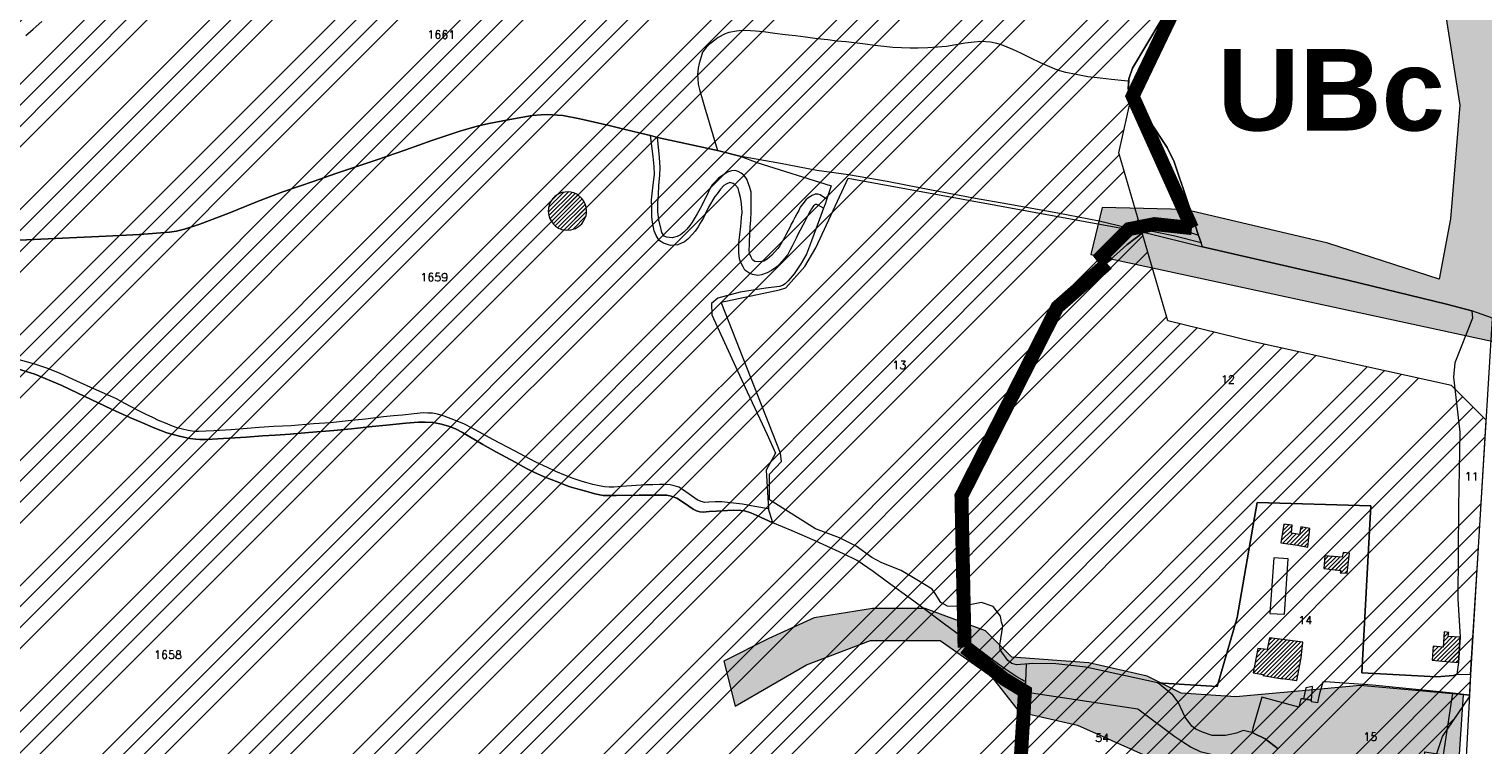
# Model space of a CAD drawing. Header units: metres. Extents: x 578835 to 593571, y 248557 to 255108.
# Tile 82 of 251: x 582667 to 583292, y 250577 to 250885. Entities that reach past the tile are written whole.
import ezdxf

# ---------------------------------------------------------------- set-up
doc = ezdxf.new("R2010")
doc.units = ezdxf.units.M
doc.linetypes.add('CACHEX2', pattern=[0.75, 0.5, -0.25])
doc.linetypes.add('SOLID_LINE', pattern=[0])
for name, color, linetype, lineweight in [('Cad-BATIMENT_BATI_LEGER13', 7, 'SOLID_LINE', 0), ('Cad-BATIMENT_BATI_PRIVE12', 7, 'SOLID_LINE', 0), ('Cad-BATIMENT_BATI_PRIVE12_HACH', 7, 'SOLID_LINE', 0), ('Cad-HYDROGRAPHI_COURS_D_EAU28', 5, 'SOLID_LINE', 0), ('Cad-PARCELLAIRE_PARCELLE1', 250, 'SOLID_LINE', 0), ('Cad-RESEAU_ROUT_LIMITE_DE_VOIE_P23', 8, 'SOLID_LINE', 0), ('Cad-TOPONYMIE_NUMERO_DE_PARCELL182', 250, 'SOLID_LINE', 0), ('PLU', 7, 'CACHEX2', 5), ('PPRI global - contour', 152, 'Continuous', 5), ('PPRI global - hachures', 152, 'Continuous', 5), ('PPRIF - contour', 10, 'Continuous', 9)]:
    doc.layers.add(name, color=color, linetype=linetype, lineweight=lineweight)
doc.layers.add('PLU nom', color=7, linetype='Continuous')
doc.styles.get("Standard").update_dxf_attribs({"font": 'arialbd_0.ttf', "height": 50})
doc.styles.add('TEXTSTYLE_45_11', font='txt.shx', dxfattribs={"oblique": 50})

msp = doc.modelspace()

# ---------------------------------------------------------------- hatches: boundary and pattern name
at = {"layer": 'Cad-BATIMENT_BATI_PRIVE12_HACH', "ltscale": 0.4}
h = msp.add_hatch(dxfattribs=at)
h.set_pattern_fill('ANSI31', color=256, scale=0.4, style=0)
h.paths.add_polyline_path([(582892.74, 250800.86), (582893.63, 250800.04), (582894.94, 250799.16), (582896.38, 250798.61), (582898.38, 250798.32), (582900.28, 250798.37), (582902.21, 250798.97), (582903.53, 250799.87), (582904.93, 250800.99), (582905.73, 250802.17), (582906.31, 250803.22), (582906.78, 250804.49), (582907.01, 250805.73), (582906.98, 250807.07), (582906.88, 250808.18), (582906.44, 250809.59), (582905.85, 250810.76), (582905.01, 250811.92), (582903.05, 250813.54), (582901.59, 250814.31), (582900.24, 250814.64), (582899.08, 250814.77), (582897.76, 250814.66), (582896.31, 250814.43), (582894.72, 250813.73), (582893.39, 250812.73), (582892.48, 250811.88), (582891.52, 250810.46), (582890.98, 250809.08), (582890.59, 250807.71), (582890.55, 250806.25), (582890.76, 250804.71), (582891.12, 250803.4), (582892, 250801.8)])
h = msp.add_hatch(dxfattribs=at)
h.set_pattern_fill('ANSI31', color=256, scale=0.4, style=0)
h.paths.add_polyline_path([(583216.94, 250662.02), (583217.91, 250670.02), (583213.99, 250670.7), (583213.36, 250667.41), (583209.91, 250668.12), (583210.29, 250671.5), (583206.63, 250671.98), (583205.4, 250663.85), (583212.5, 250662.88)])
h = msp.add_hatch(dxfattribs=at)
h.set_pattern_fill('ANSI31', color=256, scale=0.4, style=0)
h.paths.add_polyline_path([(583233.87, 250650.84), (583234.88, 250659.51), (583232.13, 250659.73), (583231.81, 250657.69), (583224.25, 250658.29), (583223.88, 250652.9), (583231.12, 250652.06), (583230.87, 250651.04)])
h = msp.add_hatch(dxfattribs=at)
h.set_pattern_fill('ANSI31', color=256, scale=0.4, style=0)
h.paths.add_polyline_path([(583214.13, 250614.53), (583214.9, 250621.17), (583200.48, 250623.09), (583199.58, 250618.11), (583195.5, 250618.55), (583193.49, 250608.02), (583197.76, 250607.37), (583197.62, 250606.91), (583206.15, 250605.5), (583206.14, 250605.61), (583212.32, 250604.68)])
h = msp.add_hatch(dxfattribs=at)
h.set_pattern_fill('ANSI31', color=256, scale=0.4, style=0)
h.paths.add_polyline_path([(583281.75, 250612.47), (583282.41, 250623.35), (583277.35, 250623.7), (583277.62, 250625.4), (583275.54, 250625.67), (583275.1, 250619.05), (583270.86, 250619.48), (583270.44, 250613.54), (583274.69, 250613.11)])
at = {"layer": 'PPRI global - hachures', "ltscale": 0.4}
h = msp.add_hatch(dxfattribs=at)
h.set_pattern_fill('ANSI36', color=256, scale=2, style=0)
h.paths.add_polyline_path([(584066.5, 250379.34), (584062.37, 250383.47), (584043.41, 250459.25), (584013.35, 250450.76), (584002.24, 250450.11), (583982.63, 250452.72), (583973.49, 250455.99), (583889.77, 250518.96), (583895.65, 250528.1), (583977.99, 250662.67), (584030.07, 250749.63), (583918.43, 250756.91), (583664.41, 250783.59), (583631.24, 250786.83), (583615.06, 250787.64), (583601.17, 250794.44), (583587.42, 250827.6), (583576.9, 250872.88), (583563.15, 250910.89), (583546.16, 250944.04), (583514.61, 250983.67), (583475.78, 251010.35), (583442.61, 251028.95), (583396.5, 251041.08), (583343.91, 251049.17), (583296.18, 251058.06), (583275.96, 251065.34), (583264.63, 251086.36), (583250.88, 251100.92), (583230.66, 251114.67), (583189.4, 251126.8), (583119.68, 251147.06), (583061.43, 251160.81), (583024.22, 251164.04), (582980.53, 251148.68), (582993.48, 251125.23), (583025.83, 251140.59), (583054.15, 251143.02), (583098.64, 251130.08), (583144.75, 251115.52), (583186.01, 251101.78), (583219.99, 251088.03), (583236.17, 251071.86), (583255.58, 251033.04), (583254.78, 251000.7), (583238.6, 250995.04), (583207.85, 250995.04), (583194.1, 251002.31), (583172.26, 251010.4), (583159.32, 250999.89), (583144.75, 250992.61), (583123.72, 250996.65), (583093.79, 251001.51), (583044.44, 251004.74), (583042.82, 250977.25), (583071.95, 250975.63), (583123.72, 250970.78), (583189.25, 250968.35), (583234.55, 250957.84), (583253.97, 250940.05), (583273.38, 250908.51), (583282.28, 250851.91), (583278.25, 250803.12), (583273.39, 250777.24), (583225.66, 250792.61), (583164.18, 250807.16), (583128.59, 250807.97), (583123.73, 250787.76), (583296.04, 250750.56), (583317.08, 251031.97), (583369.66, 251022.26), (583418.2, 250998.81), (583457.03, 250968.08), (583486.96, 250930.89), (583515.28, 250879.13), (583529.84, 250833.04), (583533.88, 250790.18), (583534.69, 250771.58), (583553.3, 250763.5), (583563.01, 250755.41), (583580, 250744.9), (583594.56, 250731.15), (583590.51, 250708.51), (583580.81, 250697.19), (583567.05, 250697.19), (583552.49, 250698.8), (583535.5, 250697.19), (583522.56, 250693.95), (583503.14, 250708.51), (583479.68, 250718.21), (583448.13, 250723.87), (583373.71, 250731.15), (583318.7, 250734.39), (583315.46, 250703.66), (583444.9, 250694.76), (583478.87, 250680.21), (583494.24, 250668.89), (583512.04, 250632.5), (583510.42, 250582.36), (583496.67, 250561.34), (583468.36, 250541.12), (583419.01, 250518.48), (583354.29, 250508.77), (583304.13, 250508.77), (583282.29, 250518.48), (583279.06, 250526.56), (583283.91, 250598.53), (583239.42, 250602.58), (583222.43, 250600.96), (583186.02, 250597.72), (583162.56, 250599.34), (583148, 250606.62), (583122.92, 250612.28), (583089.76, 250614.71), (583078.43, 250626.03), (583052.54, 250635.73), (583029.89, 250635.73), (583004.81, 250631.69), (582985.4, 250622.79), (582965.98, 250613.09), (582970.84, 250593.68), (583001.58, 250611.47), (583029.08, 250621.98), (583059.01, 250621.98), (583080.86, 250606.62), (583092.99, 250591.26), (583118.07, 250585.59), (583148.81, 250571.85), (583177.12, 250554.06), (583200.59, 250528.99), (583205.44, 250507.16), (583205.44, 250486.13), (583186.83, 250479.66), (583124.54, 250464.3), (583104.02, 250461.44), (583074.89, 250436.37), (583062.76, 250421.01), (583040.92, 250417.77), (583013.41, 250429.9), (582993.19, 250437.99), (582977.01, 250433.14), (582972.96, 250422.62), (582979.43, 250412.11), (583003.7, 250411.3), (583028.78, 250404.83), (583040.92, 250397.56), (583014.22, 250380.57), (582989.14, 250366.83), (582968.11, 250354.7), (582985.91, 250337.72), (583050.62, 250379.77), (583073.28, 250387.85), (583089.45, 250391.9), (583109.68, 250404.03), (583129.9, 250417.77), (583157.41, 250425.05), (583265.81, 250428.28), (583273.09, 250428.28), (583273.9, 250446.07), (583295.97, 250457.39), (583334.8, 250467.1), (583366.35, 250470.33), (583405.99, 250467.9), (583424.6, 250456.58), (583444.01, 250438.79), (583471.52, 250417.77), (583514.39, 250491.35), (583542.71, 250566.56), (583607.54, 250728.61), (583618.87, 250755.3), (583637.47, 250748.02), (583563.05, 250565.27), (583533.11, 250493.3), (583488.62, 250414.05), (583469.92, 250375), (583458.6, 250360.44), (583447.3, 250277.69), (583433.55, 250118.39), (583433.55, 250075.53), (583435.17, 250061.79), (583444.07, 250055.32), (583538.72, 249966.37), (583593.05, 249930.65), (583636.74, 249921.76), (583657.12, 249921.76), (583640.51, 249900.52), (583605.37, 249856.24), (583563.9, 249771.01), (583539.46, 249724.43), (583484.46, 249610.66), (583466.89, 249549.58), (583445.44, 249517.44), (583408.01, 249447.95), (583372.11, 249391.45), (583402.75, 249358.91), (583418.65, 249347.07), (583436.19, 249369.28), (583463.87, 249406.75), (583478.59, 249436.8), (583476.61, 249477.12), (583481.36, 249487.31), (583491.71, 249499.16), (583485.47, 249528.1), (583479.2, 249549.72), (583486.09, 249593.97), (583536.27, 249697.24), (583571.65, 249771.24), (583609.81, 249820.41), (583635.17, 249860.02), (583657.05, 249884.96), (583692.43, 249959.02), (583716.61, 250005.58), (583724.42, 250017.76), (583733.57, 250029.46), (583758.23, 250060.88), (583783.36, 250088.01), (583819.02, 250122.79), (583886.38, 250174.14), (583941.78, 250217.37), (583983.26, 250248.04), (584014.32, 250265.65), (584046.48, 250272.12), (584071.07, 250273.21)])
at = {"layer": 'PPRIF - contour', "lineweight": 15}
h = msp.add_hatch(dxfattribs=at)
h.set_pattern_fill('ANSI34', color=30, scale=2, style=0)
h.paths.add_polyline_path([(583168.56, 249236.59), (583178.02, 249273.37), (583184.15, 249314.36), (583186.86, 249348.54), (583183.82, 249412.65), (583188.31, 249497.75), (583209.56, 249638.59), (583209.57, 249654.16), (583202.87, 249764.69), (583181.22, 249772.54), (583212.18, 249841.81), (583235.33, 249974.64), (583193.51, 249985.09), (583186.04, 250045.54), (583188.28, 250067.18), (583195.8, 250078.07), (583245.78, 250078.37), (583251.01, 250132.85), (583194.25, 250138.82), (583209.94, 250168.32), (583209.19, 250188.47), (583208.21, 250203.8), (583217.43, 250267.61), (583213.64, 250277.41), (583256.98, 250284.74), (583262.34, 250350.34), (583266.18, 250436.39), (583274.5, 250436.7), (583214.43, 250499.33), (583184.56, 250537.39), (583218.91, 250547.09), (583241.07, 250552.07), (583269.68, 250547.09), (583271.18, 250569.48), (583274.91, 250580.67), (583286.48, 250597.77), (583293.66, 250716.62), (583278.73, 250731.44), (583193.67, 250750.25), (583156.78, 250759.28), (583135.71, 250831.5), (583141.39, 250856.49), (583145.69, 250864.01), (583161.1, 250891.6), (583169.34, 250905.21), (583172.57, 250920.26), (583171.49, 250936.38), (583169.31, 250950.6), (583181.85, 251003.26), (583206.95, 251084.03), (583216.62, 251114.12), (583232.39, 251161.77), (583245.29, 251209.41), (583234.54, 251210.94), (583234.1, 251288.09), (583244.66, 251288.39), (583237.9, 251328.73), (583229.54, 251356.01), (583200.13, 251357.42), (583190.46, 251371.39), (583189.74, 251379.63), (583190.1, 251406.14), (583244.22, 251415.82), (583256.04, 251419.04), (583270.74, 251430.86), (583295.47, 251440.89), (583325.21, 251451.64), (583340.94, 251464.43), (583366, 251457.91), (583398.59, 251444.88), (583422.15, 251436.37), (583417.63, 251462.92), (583418.14, 251495.99), (583409.11, 251546.1), (583400.09, 251585.18), (583359.99, 251579.17), (583344.95, 251609.23), (583333.92, 251624.76), (583325.9, 251633.28), (583319.39, 251648.31), (583296.33, 251649.31), (583292.32, 251666.85), (583282.01, 251764.42), (583240.65, 251790.03), (583212.78, 251805.76), (583221.32, 251831.82), (583251.44, 251830.48), (583273.02, 251828.23), (583262.67, 251903.93), (583199.69, 251895.44), (583192.95, 251945.32), (583256.33, 251954.31), (583243.74, 252050.47), (583214.52, 252068.27), (583208.68, 252073.66), (583201.93, 252137.92), (583178.11, 252135.22), (583183.95, 252176.12), (583226.69, 252181.65), (583216.8, 252253.1), (583210.96, 252307.92), (583193.36, 252422.33), (583178.97, 252519.84), (583167.73, 252607.66), (583178.52, 252614.4), (583188.29, 252625.39), (583184.93, 252642.05), (583192.13, 252639.75), (583210.89, 252641.9), (583205.05, 252676.95), (583200.1, 252708.47), (583205.05, 252708.02), (583194.96, 252797.38), (583191.02, 252799.28), (583173.51, 252800.6), (583168.08, 252797.59), (583165.67, 252793.82), (583165.69, 252787.69), (583073.05, 252815.41), (583065.66, 252814.13), (583065.94, 252812.7), (583046.85, 252808.33), (583047.04, 252816.04), (582997.15, 252812.42), (582995.86, 252782.45), (582980.16, 252787.72), (582949.89, 252804.92), (582947.27, 252800.69), (582935.19, 252777.61), (582924.38, 252768.8), (582917.32, 252760.63), (582910.91, 252748.5), (582903.76, 252736.42), (582880, 252724.86), (582817.58, 252706.15), (582782.59, 252696.37), (582747.69, 252696.56), (582653.19, 252726.32), (582583.51, 252736.7), (582547.53, 252745.89), (582391.95, 252693.83), (582342.71, 252696.56), (582258, 252701.11), (582228.89, 252730.03), (582194.3, 252754.65), (582137.15, 252749.12), (582028.37, 252701.22), (581997.03, 252701.83), (581923.09, 252643.99), (581895.44, 252653.82), (581782.97, 252699.88), (581749.17, 252724.45), (581694.48, 252730.59), (581626.87, 252779.73), (581623.69, 252832.13), (581568.99, 252867.14), (581549.94, 252902.76), (581520.9, 252875.84), (581488.95, 252861.1), (581415.1, 252871.66), (581333.97, 252861.22), (581285.87, 252845.9), (581226.26, 252859.41), (581213.27, 252848.96), (581176.79, 252829.19), (581135.62, 252832.26), (581093.83, 252851.3), (581026.18, 252865.71), (580894.22, 252859.98), (580764.18, 252821.75), (580666.25, 252837.89), (580606.97, 252807.31), (580553.37, 252825.96), (580518.38, 252831.19), (580426.24, 252844.58), (580314.78, 252864.48), (580232.54, 252861.61), (580193.34, 252877.86), (579737.68, 252731.06), (579339.29, 252594.91), (579467.34, 252529.95), (579492.26, 252526.53), (579537.88, 252506.87), (579628.29, 252501.98), (579673.34, 252488.27), (579756.55, 252421.24), (579801.62, 252412.32), (579849.52, 252376.66), (579890.09, 252373.24), (579954.11, 252362.98), (580003.08, 252331.22), (580020.69, 252319.86), (580037.79, 252307.65), (580048.55, 252295.44), (580067.12, 252269.55), (580095.49, 252178.46), (580127.66, 252086.63), (580157.22, 252011.67), (580209.32, 251928.46), (580208.41, 251858.24), (580196.24, 251818.11), (580206.29, 251790.3), (580227.07, 251716.54), (580274.53, 251673.98), (580324.82, 251599.61), (580345.2, 251567.99), (580352.27, 251548.44), (580380.56, 251474.57), (580498.13, 251465.11), (580632.34, 251425.65), (580688.87, 251403.81), (580903, 251328.66), (581057.22, 251304.45), (581128.89, 251277.45), (581306.24, 251176.53), (581363.6, 251156.15), (581418.4, 251079.72), (581465.72, 250967.17), (581546.02, 250830.88), (581604.72, 250760.44), (581621.29, 250710.76), (581635.31, 250677.64), (581677.37, 250643.25), (581761.5, 250538.8), (581878.03, 250481.58), (581978.36, 250416.05), (582083.64, 250336.15), (582132.06, 250252.96), (582193.12, 250147.32), (582211.34, 250118.18), (582217.79, 250080.35), (582244.22, 249930.09), (582252.92, 249788.8), (582279.87, 249720.73), (582264.14, 249693.23), (582229.1, 249576.98), (582243.69, 249504.21), (582236.53, 249458.37), (582233.12, 249417.21), (582207.89, 249404.14), (582210.7, 249314.66), (582282.52, 249136.36), (582365.79, 249069.63), (582329.51, 248868.66), (582370.33, 248802.93), (582389.99, 248830.88), (582435.35, 248829.37), (582475.81, 248930.64), (582488.18, 248933.83), (582505.04, 248934.94), (582536.56, 248931.03), (582545.58, 248873.46), (582547.73, 248837.81), (582559.27, 248733.3), (582660.26, 248731.96), (582707.75, 248722.61), (582711.09, 248844.25), (582713.77, 248853.61), (582730.11, 248933.31), (582770.57, 249048.63), (582781.22, 249070.77), (582782.86, 249074.05), (582786.69, 249073.51), (582794.34, 249066.4), (582795.98, 249060.39), (582802, 249037.44), (582837.54, 249029.24), (582847.92, 249019.4), (582859.41, 249022.68), (582870.89, 249021.59), (582882.91, 249029.79), (582897.68, 249024.87), (582894.41, 249004.61), (582898.78, 248991.5), (582903.16, 248984.94), (582914.71, 248986.01), (582980.86, 249040.12), (583036.72, 249107.47), (583089.79, 249152.85), (583096.96, 249144.66), (583169.29, 249123.72), (583150.9, 249178.85), (583158.77, 249200.15)])

# ---------------------------------------------------------------- linework, layer by layer
at = {"layer": 'Cad-BATIMENT_BATI_LEGER13'}
for points in [[(583206.97, 250633.22), (583208.53, 250657.08), (583202.39, 250657.47), (583200.6, 250633.57), (583206.97, 250633.22), (583206.97, 250633.22)], [(583206.97, 250633.22), (583208.53, 250657.08), (583202.39, 250657.47), (583200.6, 250633.57), (583206.97, 250633.22), (583206.97, 250633.22)], [(583218.54, 250596.28), (583219.04, 250602.12), (583216.12, 250601.65), (583215.2, 250596.89), (583218.54, 250596.28), (583218.54, 250596.28)], [(583218.54, 250596.28), (583219.04, 250602.12), (583216.12, 250601.65), (583215.2, 250596.89), (583218.54, 250596.28), (583218.54, 250596.28)]]:
    msp.add_lwpolyline(points, close=True, dxfattribs=at)
at = {"layer": 'Cad-BATIMENT_BATI_PRIVE12'}
for points in [[(582892.74, 250800.86), (582893.63, 250800.04), (582894.94, 250799.16), (582896.38, 250798.61), (582898.38, 250798.32), (582900.28, 250798.37), (582902.21, 250798.97), (582903.53, 250799.87), (582904.93, 250800.99), (582905.73, 250802.17), (582906.31, 250803.22), (582906.78, 250804.49), (582907.01, 250805.73), (582906.98, 250807.07), (582906.88, 250808.18), (582906.44, 250809.59), (582905.85, 250810.76), (582905.01, 250811.92), (582903.05, 250813.54), (582903.05, 250813.54), (582901.59, 250814.31), (582900.24, 250814.64), (582899.08, 250814.77), (582897.76, 250814.66), (582896.31, 250814.43), (582894.72, 250813.73), (582893.39, 250812.73), (582892.48, 250811.88), (582891.52, 250810.46), (582890.98, 250809.08), (582890.59, 250807.71), (582890.55, 250806.25), (582890.76, 250804.71), (582891.12, 250803.4), (582892, 250801.8), (582892.74, 250800.86), (582892.74, 250800.86)], [(583216.94, 250662.02), (583217.91, 250670.02), (583213.99, 250670.7), (583213.36, 250667.41), (583209.91, 250668.12), (583210.29, 250671.5), (583206.63, 250671.98), (583205.4, 250663.85), (583212.5, 250662.88), (583216.94, 250662.02), (583216.94, 250662.02)], [(583233.87, 250650.84), (583234.88, 250659.51), (583232.13, 250659.73), (583231.81, 250657.69), (583224.25, 250658.29), (583223.88, 250652.9), (583231.12, 250652.06), (583230.87, 250651.04), (583233.87, 250650.84), (583233.87, 250650.84)], [(583214.13, 250614.53), (583214.9, 250621.17), (583200.48, 250623.09), (583199.58, 250618.11), (583195.5, 250618.55), (583193.49, 250608.02), (583197.76, 250607.37), (583197.62, 250606.91), (583206.15, 250605.5), (583206.14, 250605.61), (583212.32, 250604.68), (583214.13, 250614.53), (583214.13, 250614.53)], [(583281.75, 250612.47), (583282.41, 250623.35), (583277.35, 250623.7), (583277.62, 250625.4), (583275.54, 250625.67), (583275.1, 250619.05), (583270.86, 250619.48), (583270.44, 250613.54), (583274.69, 250613.11), (583281.75, 250612.47), (583281.75, 250612.47)]]:
    msp.add_lwpolyline(points, close=True, dxfattribs=at)
at = {"layer": 'Cad-HYDROGRAPHI_COURS_D_EAU28'}
for points in [[(582666.02, 250881.96), (582669.09, 250884.66), (582672.86, 250887.99)], [(582658.74, 250739.79), (582669.9, 250736.37), (582681.53, 250731.44), (582691.31, 250726.79), (582702.81, 250721.39), (582710.7, 250717.7), (582715.06, 250715.83), (582721.39, 250713.24), (582726.58, 250711.22), (582732.06, 250709.67), (582736.51, 250708.7), (582738.93, 250708.46), (582740.76, 250708.28), (582743.15, 250708.25), (582746.11, 250708.39), (582753.4, 250708.89), (582760.71, 250709.27), (582767.66, 250709.85), (582773.16, 250710.19), (582779.64, 250710.62), (582787.5, 250711.27), (582798.31, 250712.17), (582805.93, 250712.82), (582814.82, 250713.89), (582820.95, 250714.52), (582829.37, 250715.32), (582834.77, 250715.77), (582837.66, 250715.79), (582841.06, 250715.63), (582844.66, 250714.92), (582848.05, 250713.87), (582850.6, 250712.86), (582853.61, 250711.33), (582862.45, 250706.16), (582868.33, 250702.85), (582876.27, 250698.61), (582881.12, 250695.89), (582884.38, 250694.27), (582888.84, 250692.3), (582894.8, 250690.02), (582899.32, 250688.16), (582902.45, 250687.2), (582906.67, 250686.1), (582910.56, 250684.98), (582914.15, 250684.27), (582916.31, 250684.23), (582919.68, 250684.28), (582929.57, 250684.33), (582941.44, 250684.43), (582943.38, 250683.91), (582945.83, 250683.12), (582949.06, 250680.94), (582952.82, 250678.35), (582954.19, 250677.68), (582955.64, 250677.25), (582957.04, 250677.14), (582959.67, 250677.36), (582962.87, 250677.52), (582970.01, 250677.89), (582973.32, 250677.83), (582974.81, 250677.62), (582977.53, 250676.74), (582980.17, 250675.62), (582987.11, 250672.52), (582987.11, 250672.52), (582987.11, 250672.52), (582985.21, 250678.49), (582979.28, 250679.45), (582974, 250680.45), (582968.83, 250681.14), (582965.09, 250681.49), (582962.29, 250681.48), (582959.5, 250681.36), (582957.86, 250681.23), (582956.18, 250681.64), (582954.55, 250682.4), (582951.13, 250684.78), (582948.16, 250686.88), (582946.6, 250687.75), (582944.66, 250688.37), (582942.96, 250688.78), (582940.73, 250688.94), (582938.34, 250688.96), (582935.46, 250688.83), (582932.41, 250688.8), (582928.39, 250688.58), (582922.08, 250688.17), (582918.72, 250687.88), (582916.74, 250687.82), (582914.67, 250687.99), (582912.34, 250688.35), (582909.72, 250689.02), (582906.68, 250689.89), (582905.08, 250690.31), (582902.97, 250690.92), (582900.84, 250691.74), (582897.95, 250692.84), (582893.76, 250694.6), (582890.16, 250696.2), (582885.26, 250698.58), (582876.04, 250703.39), (582866.73, 250708.29), (582857.84, 250713.12), (582854.56, 250714.86), (582850.64, 250716.43), (582845.85, 250718.37), (582842.9, 250719.24), (582840.81, 250719.62), (582838.74, 250719.67), (582836.76, 250719.73), (582832.91, 250719.3), (582827.93, 250718.77), (582824.08, 250718.45), (582819.76, 250717.98), (582811.99, 250717.11), (582804.48, 250716.37), (582796.88, 250715.52), (582789.57, 250715.02), (582780, 250714.22), (582772.61, 250713.83), (582766.3, 250713.41), (582761.14, 250712.98), (582754.26, 250712.52), (582746.79, 250712.02), (582743.43, 250711.84), (582740.39, 250711.7), (582738.32, 250711.75), (582735.73, 250712.2), (582733.29, 250712.78), (582731.01, 250713.38), (582729.07, 250713.99), (582725.99, 250715.3), (582723.08, 250716.5), (582720.51, 250717.74), (582717.77, 250719.07), (582714.84, 250720.49), (582708.55, 250723.76), (582704.92, 250725.8), (582702.43, 250726.93), (582695.25, 250730.01), (582687.96, 250733.41), (582680.69, 250736.6), (582675.39, 250738.83), (582669.79, 250740.71), (582662.11, 250742.86)], [(583204.21, 250575.35), (583198.65, 250579.68), (583193.66, 250582.17), (583192.91, 250582.44), (583189.21, 250583.24), (583186.33, 250582.11), (583181.56, 250581.04), (583175.86, 250581.13), (583171.71, 250582.46), (583168.8, 250583.78), (583167.12, 250585.09), (583164.25, 250588.97), (583161.23, 250595.4), (583158.92, 250598.44), (583153.07, 250603.31), (583152.38, 250603.69), (583121.55, 250610.49), (583108.67, 250611.87), (583098.84, 250612.05), (583095.97, 250611.81), (583095.6, 250604.42), (583095.32, 250599.82), (583144, 250592.51), (583159.82, 250580.68), (583163.31, 250578.41), (583166.89, 250576.03)]]:
    msp.add_lwpolyline(points, dxfattribs=at)
at = {"layer": 'Cad-PARCELLAIRE_PARCELLE1'}
for points in [[(583160.08, 250898.95), (583141.65, 250867.88), (583140.13, 250863.29), (583140.06, 250862.28), (583139.83, 250859.03), (583141.63, 250856.28), (583143.14, 250853.95), (583144.94, 250851.2), (583146.16, 250849.41), (583147.75, 250847.09), (583148.98, 250845.19), (583156.53, 250833.78), (583159.59, 250827.68), (583165.31, 250810.54), (583170.06, 250796), (583171.16, 250792.76), (583159.28, 250795.88), (583145.27, 250798.73), (583139.21, 250799.23), (583127.26, 250802.14), (583109.58, 250805.57), (583087.99, 250809.45), (583073.35, 250812.02), (583052.23, 250816.05), (583036.14, 250819.17), (583019.59, 250822.02), (583005.98, 250823.9), (582990.4, 250826.84), (582973.41, 250829.99), (582963.3, 250832.5), (582952.06, 250834.9), (582937.52, 250838.15), (582934.41, 250838.89), (582930.11, 250839.98), (582922.96, 250841.73), (582916.74, 250843.22), (582904.05, 250846.06), (582896.83, 250847.58), (582890.05, 250847.91), (582887.5, 250847.81), (582883.66, 250847.48), (582875.53, 250846.14), (582864.97, 250844.14), (582859.96, 250842.95), (582852.48, 250840.76), (582840.44, 250836.74), (582829.31, 250832.81), (582816.81, 250828.53), (582804.37, 250824.37), (582799.24, 250822.62), (582789.95, 250819.38), (582776.49, 250814.7), (582771.13, 250812.69), (582764.9, 250810.27), (582753.19, 250805.51), (582740.71, 250800.9), (582734.22, 250798.68), (582730.74, 250797.84), (582727.72, 250797.36), (582714.86, 250796.41), (582700.5, 250795.66), (582687.85, 250795.05), (582675.54, 250794.47), (582660.18, 250793.75)], [(583296.37, 250760.39), (583287.52, 250763.66), (583276.66, 250766.43), (583234.24, 250776.83), (583171.71, 250791.13), (583171.16, 250792.76), (583170.06, 250796), (583165.31, 250810.54), (583159.59, 250827.68), (583156.53, 250833.78), (583148.98, 250845.19), (583147.75, 250847.09), (583146.16, 250849.41), (583144.94, 250851.2), (583143.14, 250853.95), (583141.63, 250856.28), (583139.83, 250859.03), (583140.13, 250863.29), (583141.65, 250867.88), (583160.08, 250898.95)], [(582666.02, 250881.96), (582669.09, 250884.66), (582672.86, 250887.99)], [(582660.18, 250793.75), (582675.54, 250794.47), (582687.85, 250795.05), (582700.5, 250795.66), (582714.86, 250796.41), (582727.72, 250797.36), (582730.74, 250797.84), (582734.22, 250798.68), (582740.71, 250800.9), (582753.19, 250805.51), (582764.9, 250810.27), (582771.13, 250812.69), (582776.49, 250814.7), (582789.95, 250819.38), (582799.24, 250822.62), (582804.37, 250824.37), (582816.81, 250828.53), (582829.31, 250832.81), (582840.44, 250836.74), (582852.48, 250840.76), (582859.96, 250842.95), (582864.97, 250844.14), (582875.53, 250846.14), (582883.66, 250847.48), (582887.5, 250847.81), (582890.05, 250847.91), (582896.83, 250847.58), (582904.05, 250846.06), (582916.74, 250843.22), (582922.96, 250841.73), (582930.11, 250839.98), (582934.41, 250838.89), (582937.52, 250838.15), (582952.06, 250834.9), (582963.3, 250832.5), (582973.41, 250829.99), (582973.41, 250829.99), (582973.41, 250829.99), (582980.14, 250827.32), (583012.06, 250817.28), (583010.22, 250811.66), (583009.5, 250809.49), (583008.83, 250807.65), (583007.07, 250803.04), (583003.72, 250793.73), (583001.48, 250787.97), (582999.02, 250783.86), (582996.25, 250779.51), (582993.69, 250776.5), (582992.33, 250775.17), (582991.23, 250774.52), (582989.94, 250774.08), (582984.07, 250773.36), (582973, 250771.55), (582963.48, 250769.08), (582960.71, 250766.74), (582960.87, 250761.85), (582967.92, 250746.49), (582976.08, 250728.78), (582984.61, 250710.43), (582988.25, 250702.48), (582984.15, 250695.12), (582985.21, 250678.49), (582979.28, 250679.45), (582974, 250680.45), (582968.83, 250681.14), (582965.09, 250681.49), (582962.29, 250681.48), (582959.5, 250681.36), (582957.86, 250681.23), (582956.18, 250681.64), (582954.55, 250682.4), (582951.13, 250684.78), (582948.16, 250686.88), (582946.6, 250687.75), (582944.66, 250688.37), (582942.96, 250688.78), (582940.73, 250688.94), (582938.34, 250688.96), (582935.46, 250688.83), (582932.41, 250688.8), (582928.39, 250688.58), (582922.08, 250688.17), (582918.72, 250687.88), (582916.74, 250687.82), (582914.67, 250687.99), (582912.34, 250688.35), (582909.72, 250689.02), (582906.68, 250689.89), (582905.08, 250690.31), (582902.97, 250690.92), (582900.84, 250691.74), (582897.95, 250692.84), (582893.76, 250694.6), (582890.16, 250696.2), (582885.26, 250698.58), (582876.04, 250703.39), (582866.73, 250708.29), (582857.84, 250713.12), (582854.56, 250714.86), (582850.64, 250716.43), (582845.85, 250718.37), (582842.9, 250719.24), (582840.81, 250719.62), (582838.74, 250719.67), (582836.76, 250719.73), (582832.91, 250719.3), (582827.93, 250718.77), (582824.08, 250718.45), (582819.76, 250717.98), (582811.99, 250717.11), (582804.48, 250716.37), (582796.88, 250715.52), (582789.57, 250715.02), (582780, 250714.22), (582772.61, 250713.83), (582766.3, 250713.41), (582761.14, 250712.98), (582754.26, 250712.52), (582746.79, 250712.02), (582743.43, 250711.84), (582740.39, 250711.7), (582738.32, 250711.75), (582735.73, 250712.2), (582733.29, 250712.78), (582731.01, 250713.38), (582729.07, 250713.99), (582725.99, 250715.3), (582723.08, 250716.5), (582720.51, 250717.74), (582717.77, 250719.07), (582714.84, 250720.49), (582708.55, 250723.76), (582704.92, 250725.8), (582702.43, 250726.93), (582695.25, 250730.01), (582687.96, 250733.41), (582680.69, 250736.6), (582675.39, 250738.83), (582669.79, 250740.71), (582662.11, 250742.86)], [(583093.97, 250576.53), (583095.32, 250599.82), (583095.48, 250601.96), (583095.6, 250604.42), (583094.84, 250604.59), (583094.15, 250604.97), (583091.89, 250606.34), (583087.8, 250609), (583080.51, 250614.31), (583071.54, 250621.03), (583060.9, 250628.95), (583047.63, 250638.77), (583035.78, 250647.48), (583030.24, 250651.59), (583023.25, 250656.36), (583017.41, 250659.21), (583005.24, 250664.78), (582995.4, 250669.08), (582987.11, 250672.52), (582980.17, 250675.62), (582977.53, 250676.74), (582974.81, 250677.62), (582973.32, 250677.83), (582970.01, 250677.89), (582962.87, 250677.52), (582959.67, 250677.36), (582957.04, 250677.14), (582955.64, 250677.25), (582954.19, 250677.68), (582952.82, 250678.35), (582949.06, 250680.94), (582945.83, 250683.12), (582943.38, 250683.91), (582941.44, 250684.43), (582929.57, 250684.33), (582919.68, 250684.28), (582916.31, 250684.23), (582914.15, 250684.27), (582910.56, 250684.98), (582906.67, 250686.1), (582902.45, 250687.2), (582899.32, 250688.16), (582894.8, 250690.02), (582888.84, 250692.3), (582884.38, 250694.27), (582881.12, 250695.89), (582876.27, 250698.61), (582868.33, 250702.85), (582862.45, 250706.16), (582853.61, 250711.33), (582850.6, 250712.86), (582848.05, 250713.87), (582844.66, 250714.92), (582841.06, 250715.63), (582837.66, 250715.79), (582834.77, 250715.77), (582829.37, 250715.32), (582820.95, 250714.52), (582814.82, 250713.89), (582805.93, 250712.82), (582798.31, 250712.17), (582787.5, 250711.27), (582779.64, 250710.62), (582773.16, 250710.19), (582767.66, 250709.85), (582760.71, 250709.27), (582753.4, 250708.89), (582746.11, 250708.39), (582743.15, 250708.25), (582740.76, 250708.28), (582738.93, 250708.46), (582736.51, 250708.7), (582732.06, 250709.67), (582726.58, 250711.22), (582721.39, 250713.24), (582715.06, 250715.83), (582710.7, 250717.7), (582702.81, 250721.39), (582691.31, 250726.79), (582681.53, 250731.44), (582669.9, 250736.37), (582658.74, 250739.79)], [(583275.25, 250572.81), (583279.31, 250599.23), (583244.8, 250602.7), (583224.56, 250604.14), (583223.51, 250604.05), (583221.9, 250598.57), (583221.2, 250595.16), (583218.61, 250595.51), (583218.62, 250596.29), (583215.2, 250596.89), (583214.04, 250596.91), (583213.1, 250593.26), (583197.25, 250597.63), (583193.41, 250584.27), (583192.91, 250582.44), (583193.66, 250582.17), (583198.65, 250579.68), (583204.21, 250575.35)]]:
    msp.add_lwpolyline(points, dxfattribs=at)
for points in [[(583146.37, 250797.37), (583139.15, 250791.98), (583109.26, 250764.96), (583082.88, 250712.49), (583068.12, 250683.84), (583068.11, 250636.47), (583062.07, 250636.74), (583059.31, 250638.19), (583056.84, 250642.1), (583055.53, 250644), (583048.93, 250648.01), (583042.16, 250652.02), (583033.9, 250655.23), (583029.58, 250657.66), (583022.91, 250662.46), (583015.68, 250666.09), (583005.39, 250669.91), (582985.64, 250682.31), (582985.58, 250688.89), (582985.62, 250693.45), (582990.76, 250698.9), (582990.39, 250702.44), (582964.86, 250767.3), (582989.98, 250772.63), (582992.71, 250773.53), (583000.85, 250782.68), (583005.55, 250790.64), (583019.45, 250820.68), (583146.37, 250797.37), (583146.37, 250797.37)], [(583171.71, 250791.13), (583234.24, 250776.83), (583276.66, 250766.43), (583287.52, 250763.66), (583287.71, 250760.45), (583280.17, 250741.2), (583279.6, 250735.02), (583282.31, 250711.5), (583281.7, 250679.35), (583281.53, 250639.88), (583282.41, 250623.35), (583281.75, 250612.47), (583281.09, 250607.52), (583279.66, 250606.84), (583272.29, 250606.33), (583240.24, 250608.01), (583244.07, 250679.78), (583195.21, 250681.28), (583194.11, 250674.72), (583186.57, 250631.74), (583178.07, 250602.15), (583152.38, 250603.69), (583121.55, 250610.49), (583108.67, 250611.87), (583098.84, 250612.05), (583091.72, 250611.45), (583089.77, 250612.07), (583088.01, 250613.37), (583084.75, 250617.89), (583084.66, 250619.9), (583085.88, 250628.02), (583085.31, 250629.87), (583084.85, 250632.4), (583081.78, 250636.6), (583076.7, 250638.29), (583068.11, 250636.47), (583068.12, 250683.84), (583082.88, 250712.49), (583109.26, 250764.96), (583139.15, 250791.98), (583146.37, 250797.37), (583171.71, 250791.13), (583171.71, 250791.13)], [(583287.52, 250763.66), (583287.71, 250760.45), (583280.17, 250741.2), (583279.6, 250735.02), (583282.31, 250711.5), (583281.7, 250679.35), (583281.53, 250639.88), (583282.41, 250623.35), (583281.75, 250612.47), (583281.09, 250607.52), (583286.96, 250607.34), (583290.05, 250657.31), (583296.37, 250760.39), (583287.52, 250763.66), (583287.52, 250763.66)], [(583152.38, 250603.69), (583178.07, 250602.15), (583186.57, 250631.74), (583194.11, 250674.72), (583195.21, 250681.28), (583244.07, 250679.78), (583240.24, 250608.01), (583272.29, 250606.33), (583279.66, 250606.84), (583281.09, 250607.52), (583286.96, 250607.34), (583286.46, 250598.49), (583279.31, 250599.23), (583244.8, 250602.7), (583224.56, 250604.14), (583223.51, 250604.05), (583221.9, 250598.57), (583221.2, 250595.16), (583218.61, 250595.51), (583218.62, 250596.29), (583215.2, 250596.89), (583214.04, 250596.91), (583213.1, 250593.26), (583197.25, 250597.63), (583193.41, 250584.27), (583192.91, 250582.44), (583189.21, 250583.24), (583186.33, 250582.11), (583181.56, 250581.04), (583175.86, 250581.13), (583171.71, 250582.46), (583168.8, 250583.78), (583167.12, 250585.09), (583164.25, 250588.97), (583161.23, 250595.4), (583158.92, 250598.44), (583153.07, 250603.31), (583152.38, 250603.69), (583152.38, 250603.69)], [(583093.25, 250564.32), (583093.97, 250576.53), (583095.32, 250599.82), (583144, 250592.51), (583159.82, 250580.68), (583163.31, 250578.41), (583166.89, 250576.03), (583170.75, 250574.24), (583189.84, 250569.7), (583217.5, 250556.4), (583219.7, 250554.68), (583093.25, 250564.32), (583093.25, 250564.32)], [(583286.46, 250598.49), (583283.72, 250548.32), (583272.36, 250549.05), (583264.63, 250549.85), (583266.16, 250563.13), (583266.65, 250568.19), (583267.23, 250574.03), (583275.25, 250572.81), (583279.31, 250599.23), (583286.46, 250598.49), (583286.46, 250598.49)]]:
    msp.add_lwpolyline(points, close=True, dxfattribs=at)
at = {"layer": 'Cad-RESEAU_ROUT_LIMITE_DE_VOIE_P23'}
for points in [[(583140.05, 250862.3), (583138.17, 250862.42), (583132.65, 250863.03), (583127.7, 250863.6), (583122.47, 250864.21), (583117.48, 250865.14), (583113.02, 250865.98), (583110.37, 250866.77), (583108.38, 250867.41), (583106.05, 250868.44), (583102.13, 250870.14), (583098, 250872.15), (583093.9, 250874.16), (583090.22, 250875.88), (583085.39, 250877.89), (583083.27, 250878.48), (583080.63, 250879.03), (583078.58, 250879.16), (583076.56, 250879.33), (583073.59, 250879.1), (583069.78, 250878.62), (583065.68, 250877.88), (583061.74, 250877.25), (583057.83, 250876.95), (583053.72, 250876.65), (583049.53, 250876.53), (583046.08, 250876.51), (583042.3, 250876.62), (583038.7, 250876.83), (583034.75, 250877.22), (583030.95, 250877.61), (583026.73, 250878.26), (583018.6, 250879.14), (583014.53, 250879.53), (583010.64, 250880), (583006.14, 250880.54), (583001.08, 250881.18), (582996.74, 250881.72), (582992.34, 250882.26), (582987.93, 250882.8), (582982.98, 250883.44), (582979.65, 250883.83), (582977.43, 250883.9), (582973.87, 250884.09), (582971.49, 250883.78), (582968.2, 250883.16), (582966.5, 250882.57), (582963.55, 250881.06), (582962.07, 250879.95), (582959.67, 250878.04), (582958.47, 250876.78), (582956.83, 250874.78), (582956.24, 250872.8), (582955.34, 250869.95), (582955.02, 250867.95), (582954.68, 250865.2), (582954.77, 250863.27), (582954.95, 250861.04), (582955.5, 250858.7), (582957.66, 250851.23), (582963.3, 250832.46)], [(583008.82, 250807.7), (583005.91, 250809.24), (583005.34, 250809.29), (583004.55, 250808.68), (583003.64, 250807.39), (583002.47, 250805.38), (583000.67, 250801.76), (582999.94, 250800.41), (582998.81, 250798.22), (582998.11, 250796.99), (582997.05, 250794.83), (582996.4, 250793.36), (582995.43, 250791.45), (582994.54, 250789.87), (582993.5, 250787.84), (582991.89, 250785.9), (582989.98, 250783.59), (582988.4, 250782.27), (582986.43, 250780.95), (582984.66, 250779.93), (582982.19, 250779.13), (582980.57, 250778.74), (582978.31, 250779.24), (582976.76, 250779.87), (582975.07, 250781.11), (582974.26, 250782.51), (582973.15, 250784.67), (582972.77, 250785.98), (582972.49, 250788.45), (582972.44, 250790.75), (582972.49, 250792.85), (582972.55, 250793.97), (582972.8, 250796.19), (582972.97, 250797.57), (582973.27, 250799.85), (582973.38, 250801.6), (582973.64, 250803.85), (582973.84, 250805.71), (582973.73, 250808.02), (582973.4, 250810.75), (582973.14, 250812.28), (582972.62, 250814.52), (582972.16, 250816.34), (582970.92, 250817.73), (582969.99, 250818.35), (582968.51, 250818.68), (582967.05, 250818.05), (582966, 250817.47), (582964.56, 250815.86), (582963.17, 250813.85), (582962.17, 250812.76), (582959.46, 250808.18), (582957.97, 250805.12), (582957.2, 250803.54), (582955.84, 250801.27), (582954.97, 250799.74), (582953.63, 250797.84), (582952.5, 250796.6), (582950.45, 250794.38), (582949.02, 250793.25), (582946.19, 250791.96), (582943.13, 250791.71), (582940.1, 250792.63), (582938.14, 250793.8), (582936.97, 250795.94), (582936.11, 250798.01), (582935.52, 250800.81), (582935.22, 250802.64), (582935.06, 250804.31), (582935.03, 250806.39), (582935.02, 250807.73), (582934.94, 250811.32), (582935.16, 250813.86), (582935.56, 250817.72), (582936.23, 250822.14), (582936.08, 250825.57), (582935.57, 250829.93), (582934.44, 250838.93)], [(583010.18, 250811.64), (583007.42, 250813.39), (583006.45, 250813.75), (583005.29, 250813.79), (583003.93, 250813.18), (583002.5, 250812.35), (583001.35, 250811.47), (582999.95, 250809.65), (582998.87, 250808.12), (582998.17, 250806.69), (582997.37, 250805.34), (582996.51, 250803.76), (582995.78, 250802.28), (582994.98, 250800.9), (582994.45, 250799.73), (582993.55, 250797.9), (582992.63, 250796.22), (582991.94, 250794.81), (582991.2, 250793.55), (582990, 250791.53), (582989.21, 250790.43), (582987.82, 250788.74), (582986.67, 250787.52), (582984.56, 250785.73), (582983.21, 250784.97), (582981, 250784.59), (582979.33, 250784.82), (582978.33, 250785.56), (582977.67, 250786.71), (582977.05, 250788.25), (582976.86, 250789.9), (582976.99, 250791.63), (582977.03, 250793.22), (582977.17, 250796.48), (582977.36, 250799.57), (582977.54, 250802.6), (582977.68, 250806.32), (582977.74, 250810.36), (582977.74, 250812.63), (582977.73, 250814.6), (582977.12, 250816.54), (582976.56, 250818.13), (582975.89, 250820.11), (582974.71, 250821.76), (582973.51, 250822.81), (582972.13, 250823.5), (582970.87, 250823.85), (582969.33, 250823.72), (582967.59, 250823.13), (582965.18, 250821.63), (582963.76, 250820.55), (582962.46, 250819.18), (582961.05, 250817.71), (582960.18, 250816.36), (582959.23, 250814.46), (582956.4, 250808.63), (582954.47, 250805.26), (582952.37, 250801.77), (582951.35, 250800.22), (582950.15, 250798.76), (582948.87, 250797.34), (582947.3, 250796.22), (582945.91, 250795.5), (582943.73, 250794.94), (582941.5, 250795.24), (582940.38, 250795.75), (582939.36, 250797.19), (582938.99, 250798.61), (582938.08, 250802.74), (582937.69, 250806.34), (582937.63, 250810.02), (582937.88, 250813.51), (582938.12, 250817.65), (582938.46, 250821.8), (582938.59, 250825.23), (582938.29, 250829.45), (582937.54, 250838.2)], [(583170.09, 250796.04), (583161.1, 250798.95), (583158.44, 250799.68), (583156.61, 250799.98), (583151.11, 250800.7), (583148.21, 250800.75), (583145.9, 250800.76), (583141.03, 250799.81), (583139.17, 250799.27)]]:
    msp.add_lwpolyline(points, dxfattribs=at)
at = {"layer": 'PLU', "color": 7, "ltscale": 2, "const_width": 6}
for points in [[(583173.6, 250968.74), (583169.03, 250950.22), (583169.03, 250950.22), (583169.03, 250950.22), (583171.08, 250917.18), (583141.69, 250855.83), (583167.22, 250799.15)], [(583130.78, 250783.96), (583128.44, 250787.12), (583140.01, 250798.69), (583151.13, 250800.87), (583167.22, 250799.15)], [(583130.78, 250783.96), (583109.32, 250765.13), (583068.13, 250683.97), (583069.46, 250618.93)], [(583069.46, 250618.93), (583086.51, 250605.39), (583095.39, 250600), (583094.51, 250585.03)], [(583094.51, 250586.11), (583089.25, 250499.38), (583101.92, 250461.68)]]:
    msp.add_lwpolyline(points, dxfattribs=at)
at = {"layer": 'PPRI global - contour'}
for points in [[(583273.38, 250908.51), (583282.28, 250851.91), (583278.25, 250803.12), (583273.39, 250777.24), (583225.66, 250792.61), (583164.18, 250807.16), (583128.59, 250807.97), (583123.73, 250787.76), (583296.04, 250750.56)], [(583279.06, 250526.56), (583283.91, 250598.53), (583239.42, 250602.58), (583222.43, 250600.96), (583186.02, 250597.72), (583162.56, 250599.34), (583148, 250606.62), (583122.92, 250612.28), (583089.76, 250614.71), (583078.43, 250626.03), (583052.54, 250635.73), (583029.89, 250635.73), (583004.81, 250631.69), (582985.4, 250622.79), (582965.98, 250613.09), (582970.84, 250593.68), (583001.58, 250611.47), (583029.08, 250621.98), (583059.01, 250621.98), (583080.86, 250606.62), (583092.99, 250591.26), (583118.07, 250585.59), (583148.81, 250571.85)]]:
    msp.add_lwpolyline(points, dxfattribs=at).dxf.unprotected_set("ltscale", 0)
at = {"layer": 'PPRIF - contour', "flags": 128}
msp.add_lwpolyline([(583271.18, 250569.48), (583274.91, 250580.67), (583274.91, 250580.67), (583274.91, 250580.67), (583274.91, 250580.67), (583274.91, 250580.67), (583286.48, 250597.77), (583286.48, 250597.77), (583293.66, 250716.62), (583278.73, 250731.44), (583193.67, 250750.25), (583156.78, 250759.28), (583135.71, 250831.5), (583141.39, 250856.49), (583145.69, 250864.01), (583161.1, 250891.6)], dxfattribs=at)

# ---------------------------------------------------------------- texts
at = {"layer": 'Cad-TOPONYMIE_NUMERO_DE_PARCELL182', "style": 'TEXTSTYLE_45_11'}
for s, p in [('1661', (582838.56, 250880.61)), ('1659', (582835.54, 250776.36)), ('13', (583038.45, 250738.6)), ('12', (583179.66, 250732.38)), ('11', (583284.37, 250690.72)), ('14', (583212.94, 250628.92)), ('1658', (582721.1, 250614.12)), ('54', (583125.63, 250578.39)), ('15', (583240.86, 250578.86))]:
    msp.add_text(s, height=3.491, rotation=359.58868, dxfattribs=at).set_placement(p)
at = {"layer": 'PLU nom', "insert": (583227.01, 250876.07), "char_height": 35, "width": 195.3422, "attachment_point": 2}
msp.add_mtext('UBc', dxfattribs=at)

doc.saveas('drawing.dxf')
